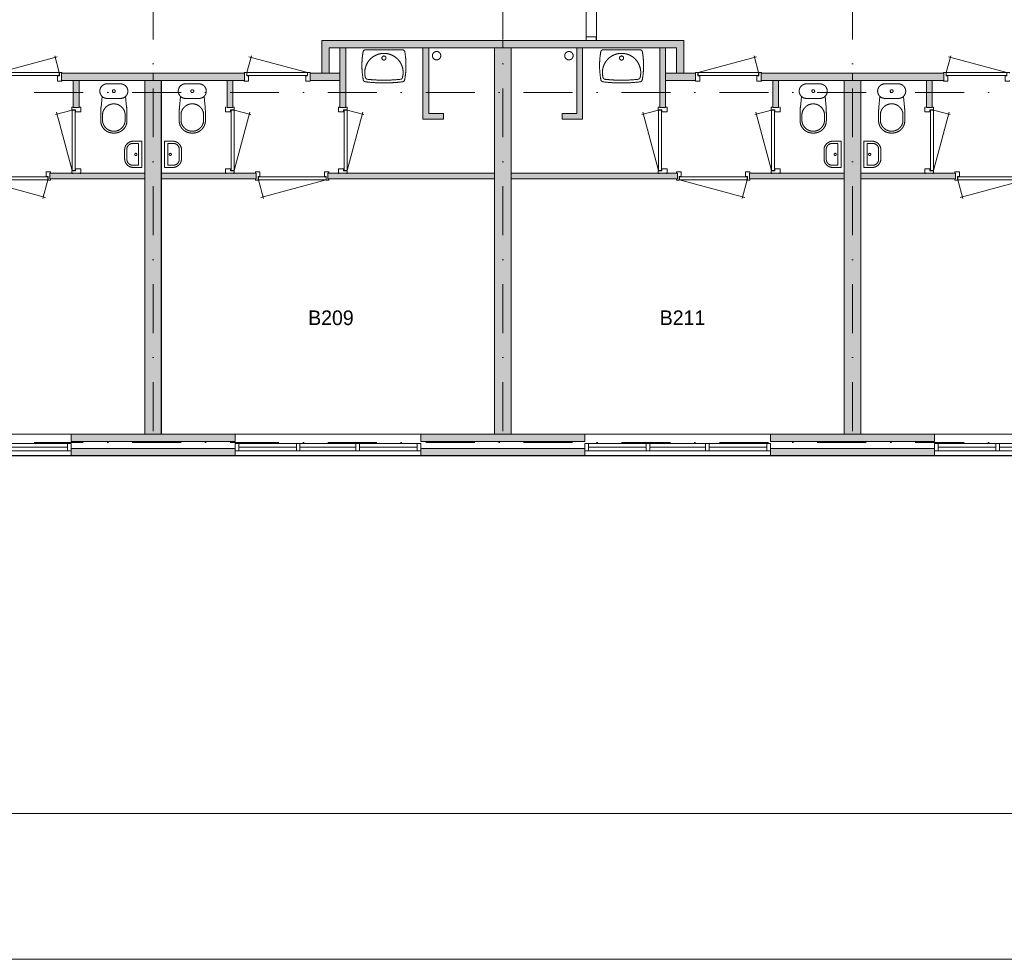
# Model space of a CAD drawing. Header units: millimetres. Extents: x 3142 to 87102, y -2885 to 56486.
# Tile 6 of 18: x 19858 to 33374, y -2885 to 10005. Entities that reach past the tile are written whole.
import ezdxf
from ezdxf.enums import TextEntityAlignment as Align
from ezdxf.xclip import XClip

# ---------------------------------------------------------------- set-up
doc = ezdxf.new("R2010")
doc.units = ezdxf.units.MM
doc.header["$PDMODE"] = 3
doc.header["$PDSIZE"] = 1
doc.linetypes.add('DGN4', pattern=[1343.35376, 671.67688, -335.83844, 0, -335.83844])
for name, color, linetype in [('1', 7, 'Continuous'), ('16', 7, 'Continuous'), ('17', 7, 'Continuous'), ('30', 7, 'Continuous'), ('31', 7, 'Continuous'), ('32', 7, 'Continuous'), ('33', 7, 'Continuous'), ('40', 7, 'Continuous'), ('48', 7, 'Continuous'), ('56', 7, 'Continuous'), ('58', 7, 'Continuous'), ('62', 7, 'Continuous')]:
    doc.layers.add(name, color=color, linetype=linetype)
doc.styles.add('dgn003', font='dgn003.shx')
doc.styles.get("Standard").update_dxf_attribs({"font": 'arial.ttf'})
doc.dimstyles.get("Standard").update_dxf_attribs({"dimtxt": 0.18, "dimasz": 0.18, "dimexe": 0.18, "dimexo": 0.0625, "dimgap": 0.09, "dimtad": 0, "dimtih": 1, "dimtoh": 1, "dimdec": 4, "dimzin": 0, "dimdsep": 46, "dimtxsty": 'Standard', "dimcen": 0.09, "dimadec": 0, "dimazin": 0, "dimtfac": 1, "dimtdec": 4, "dimtofl": 0, "dimtmove": 0, "dimatfit": 3, "dimfxl": 1, "dimtolj": 1, "dimtzin": 0, "dimarcsym": 0})

# ---------------------------------------------------------------- blocks, each defined once
blk = doc.blocks.new('CLOS022')
at = {"layer": '40', "color": 7, "linetype": 'Continuous', "lineweight": 0}
for p, q in [((-92, -220), (92, -220)), ((-155, -528), (-155, -436)), ((155, -528), (155, -436)), ((-1, -670), (1, -670))]:
    blk.add_line(p, q, dxfattribs=at)
at = {"layer": '40', "color": 7, "linetype": 'Continuous', "lineweight": 0, "flags": 128}
for points in [[(-176, -338), (-162, -192), (-162, -192, -0.674333), (-92, -20), (-92, -20), (92, -20), (92, -20, -0.674333), (162, -192), (162, -192), (176, -338), (176, -338, -0.023285), (180, -431), (180, -431), (180, -525), (180, -525, -0.414214), (10, -695), (10, -695), (-10, -695), (-10, -695, -0.414214), (-180, -525), (-180, -525), (-180, -431), (-180, -431, -0.023285), (-176, -338)], [(-155, -437, -0.917514), (155, -437)], [(155, -528, -0.917521), (-155, -528)]]:
    blk.add_lwpolyline(points, format="xyb", dxfattribs=at)
at = {"layer": '40', "color": 7, "linetype": 'Continuous', "lineweight": 0}
blk.add_circle((0, -120), 20, dxfattribs=at)
for centre, start, end in [((-92, -120), 225.9727, 270), ((92, -120), 270, 314.0273)]:
    blk.add_arc(centre, 100, start, end, dxfattribs=at)
blk = doc.blocks.new('FT012')
at = {"layer": '40', "color": 7, "linetype": 'Continuous', "lineweight": 0}
for p, q in [((-135, 180), (-20, 180)), ((-65, 149), (-65, -149)), ((-20, 180), (-20, -180)), ((-65, -149), (-144, -149))]:
    blk.add_line(p, q, dxfattribs=at)
at = {"layer": '40', "color": 7, "linetype": 'Continuous', "lineweight": 0, "flags": 128}
for points in [[(-255, 60, -0.414214), (-135, 180)], [(-224, 69, -0.414214), (-144, 149)]]:
    blk.add_lwpolyline(points, format="xyb", dxfattribs=at)
for points in [[(-144, 149), (-65, 149)], [(-255, -60), (-255, 60)], [(-224, -69), (-224, 69)], [(-20, -180), (-135, -180)]]:
    blk.add_lwpolyline(points, dxfattribs=at)
at = {"layer": '40', "color": 7, "linetype": 'Continuous', "lineweight": 0}
blk.add_circle((-101, -1), 15.1, dxfattribs=at)
for centre, radius in [((-135, -60), 120), ((-144, -69), 80)]:
    blk.add_arc(centre, radius, 180, 270, dxfattribs=at)
blk = doc.blocks.new('930L092')
at = {"layer": '33', "color": 1, "linetype": 'Continuous', "lineweight": 0}
for p, q in [((38, -98), (936.31, -338.7)), ((968, -98), (899.56, -353.44))]:
    blk.add_line(p, q, dxfattribs=at)
at = {"layer": '33', "color": 92, "linetype": 'Continuous', "lineweight": 13, "true_color": 0x00e100, "flags": 128}
for points in [[(0, -90), (0, -101), (35, -101), (35, -51), (60, -51), (60, 11), (0, 11), (0, 0)], [(1006, -90), (1006, -101), (971, -101), (971, -51), (946, -51), (946, 11), (1006, 11), (1006, 0)]]:
    blk.add_lwpolyline(points, dxfattribs=at)
at = {"layer": '33', "color": 2, "linetype": 'Continuous', "lineweight": 13, "true_color": 0xf0f000, "flags": 128}
blk.add_lwpolyline([(968, -98), (38, -98), (38, -58), (968, -58), (968, -98)], dxfattribs=at)
blk = doc.blocks.new('830R107')
at = {"layer": '33', "color": 1, "linetype": 'Continuous', "lineweight": 0}
for p, q in [((-108, -38), (-336.87, -99.32)), ((-108, -868), (-322.82, -66.28))]:
    blk.add_line(p, q, dxfattribs=at)
at = {"layer": '33', "color": 92, "linetype": 'Continuous', "lineweight": 13, "true_color": 0x00e100, "flags": 128}
for points in [[(-100, 0), (-111, 0), (-111, -35), (-61, -35), (-61, -60), (11, -60), (11, 0), (0, 0)], [(-100, -906), (-111, -906), (-111, -871), (-61, -871), (-61, -846), (11, -846), (11, -906), (0, -906)]]:
    blk.add_lwpolyline(points, dxfattribs=at)
at = {"layer": '33', "color": 2, "linetype": 'Continuous', "lineweight": 13, "true_color": 0xf0f000, "flags": 128}
blk.add_lwpolyline([(-108, -868), (-108, -38), (-68, -38), (-68, -868), (-108, -868)], dxfattribs=at)
blk = doc.blocks.new('830R108')
at = {"layer": '33', "color": 1, "linetype": 'Continuous', "lineweight": 0}
for p, q in [((-868, 108), (-66.28, 322.82)), ((-38, 108), (-99.32, 336.87))]:
    blk.add_line(p, q, dxfattribs=at)
at = {"layer": '33', "color": 92, "linetype": 'Continuous', "lineweight": 13, "true_color": 0x00e100, "flags": 128}
for points in [[(-906, 100), (-906, 111), (-871, 111), (-871, 61), (-846, 61), (-846, -11), (-906, -11), (-906, 0)], [(0, 100), (0, 111), (-35, 111), (-35, 61), (-60, 61), (-60, -11), (0, -11), (0, 0)]]:
    blk.add_lwpolyline(points, dxfattribs=at)
at = {"layer": '33', "color": 2, "linetype": 'Continuous', "lineweight": 13, "true_color": 0xf0f000, "flags": 128}
blk.add_lwpolyline([(-868, 108), (-38, 108), (-38, 68), (-868, 68), (-868, 108)], dxfattribs=at)
blk = doc.blocks.new('830R109')
at = {"layer": '33', "color": 1, "linetype": 'Continuous', "lineweight": 0}
for p, q in [((108, -38), (336.87, -99.32)), ((108, -868), (322.82, -66.28))]:
    blk.add_line(p, q, dxfattribs=at)
at = {"layer": '33', "color": 92, "linetype": 'Continuous', "lineweight": 13, "true_color": 0x00e100, "flags": 128}
for points in [[(100, 0), (111, 0), (111, -35), (61, -35), (61, -60), (-11, -60), (-11, 0), (0, 0)], [(100, -906), (111, -906), (111, -871), (61, -871), (61, -846), (-11, -846), (-11, -906), (0, -906)]]:
    blk.add_lwpolyline(points, dxfattribs=at)
at = {"layer": '33', "color": 2, "linetype": 'Continuous', "lineweight": 13, "true_color": 0xf0f000, "flags": 128}
blk.add_lwpolyline([(108, -868), (108, -38), (68, -38), (68, -868), (108, -868)], dxfattribs=at)
blk = doc.blocks.new('930L093')
at = {"layer": '33', "color": 1, "linetype": 'Continuous', "lineweight": 0}
for p, q in [((-968, -98), (-899.56, -353.44)), ((-38, -98), (-936.31, -338.7))]:
    blk.add_line(p, q, dxfattribs=at)
at = {"layer": '33', "color": 92, "linetype": 'Continuous', "lineweight": 13, "true_color": 0x00e100, "flags": 128}
for points in [[(-1006, -90), (-1006, -101), (-971, -101), (-971, -51), (-946, -51), (-946, 11), (-1006, 11), (-1006, 0)], [(0, -90), (0, -101), (-35, -101), (-35, -51), (-60, -51), (-60, 11), (0, 11), (0, 0)]]:
    blk.add_lwpolyline(points, dxfattribs=at)
at = {"layer": '33', "color": 2, "linetype": 'Continuous', "lineweight": 13, "true_color": 0xf0f000, "flags": 128}
blk.add_lwpolyline([(-968, -98), (-38, -98), (-38, -58), (-968, -58), (-968, -98)], dxfattribs=at)
blk = doc.blocks.new('830R1010')
at = {"layer": '33', "color": 1, "linetype": 'Continuous', "lineweight": 0}
for p, q in [((108, -38), (336.87, -99.32)), ((108, -868), (322.82, -66.28))]:
    blk.add_line(p, q, dxfattribs=at)
at = {"layer": '33', "color": 92, "linetype": 'Continuous', "lineweight": 13, "true_color": 0x00e100, "flags": 128}
for points in [[(100, 0), (111, 0), (111, -35), (61, -35), (61, -60), (-11, -60), (-11, 0), (0, 0)], [(100, -906), (111, -906), (111, -871), (61, -871), (61, -846), (-11, -846), (-11, -906), (0, -906)]]:
    blk.add_lwpolyline(points, dxfattribs=at)
at = {"layer": '33', "color": 2, "linetype": 'Continuous', "lineweight": 13, "true_color": 0xf0f000, "flags": 128}
blk.add_lwpolyline([(108, -868), (108, -38), (68, -38), (68, -868), (108, -868)], dxfattribs=at)
blk = doc.blocks.new('CLOS023')
at = {"layer": '40', "color": 7, "linetype": 'Continuous', "lineweight": 0}
for p, q in [((92, -220), (-93, -220)), ((-155, -528), (-155, -436)), ((155, -528), (155, -436)), ((1, -670), (-1, -670))]:
    blk.add_line(p, q, dxfattribs=at)
at = {"layer": '40', "color": 7, "linetype": 'Continuous', "lineweight": 0, "flags": 128}
for points in [[(176, -338), (162, -192), (162, -192, 0.674333), (92, -20), (92, -20), (-93, -20), (-93, -20, 0.674333), (-162, -192), (-162, -192), (-176, -338), (-176, -338, 0.023285), (-180, -431), (-180, -431), (-180, -525), (-180, -525, 0.414214), (-10, -695), (-10, -695), (10, -695), (10, -695, 0.414214), (180, -525), (180, -525), (180, -431), (180, -431, 0.023285), (176, -338)], [(-93, -220, -0.194504), (-162, -192)], [(162, -192, -0.194504), (92, -220)]]:
    blk.add_lwpolyline(points, format="xyb", dxfattribs=at)
at = {"layer": '40', "color": 7, "linetype": 'Continuous', "lineweight": 0}
blk.add_circle((0, -120), 20, dxfattribs=at)
for centre, start, end in [((0, -450), 4.9264, 175.0736), ((0, -514), 184.9259, 355.0741)]:
    blk.add_arc(centre, 156, start, end, dxfattribs=at)
blk = doc.blocks.new('FT013')
at = {"layer": '40', "color": 7, "linetype": 'Continuous', "lineweight": 0}
for p, q in [((135, 180), (20, 180)), ((20, 180), (20, -180)), ((65, 149), (65, -149)), ((65, -149), (144, -149))]:
    blk.add_line(p, q, dxfattribs=at)
at = {"layer": '40', "color": 7, "linetype": 'Continuous', "lineweight": 0, "flags": 128}
for points in [[(144, 149), (65, 149)], [(224, -69), (224, 69)], [(255, -60), (255, 60)], [(20, -180), (135, -180)]]:
    blk.add_lwpolyline(points, dxfattribs=at)
for points in [[(255, -60, -0.414214), (135, -180)], [(224, -69, -0.414214), (144, -149)]]:
    blk.add_lwpolyline(points, format="xyb", dxfattribs=at)
at = {"layer": '40', "color": 7, "linetype": 'Continuous', "lineweight": 0}
blk.add_circle((101, -1), 15.1, dxfattribs=at)
for centre, radius in [((135, 60), 120), ((144, 69), 80)]:
    blk.add_arc(centre, radius, 0, 90, dxfattribs=at)
blk = doc.blocks.new('WT013')
at = {"layer": '40', "color": 7, "linetype": 'Continuous', "lineweight": 0}
blk.add_line((253, -20), (-253, -20), dxfattribs=at)
at = {"layer": '40', "color": 7, "linetype": 'Continuous', "lineweight": 0, "flags": 128}
for points in [[(-284, -432, -0.090801), (-286, -47)], [(-286, -47, -0.363957), (-253, -20)], [(-254, -401, -1.30637), (254, -401)], [(253, -20, -0.363957), (286, -47)], [(286, -47, -0.090801), (284, -432)], [(-226, -425, -0.309671), (-254, -401)], [(254, -401, -0.309671), (226, -425)], [(-256, -459, -0.328769), (-284, -432)], [(256, -459, -0.059915), (-256, -459)], [(226, -425, -0.052773), (-226, -425)], [(284, -432, -0.328769), (256, -459)]]:
    blk.add_lwpolyline(points, format="xyb", dxfattribs=at)
at = {"layer": '40', "color": 7, "linetype": 'Continuous', "lineweight": 0}
blk.add_circle((0, -133), 28.1, dxfattribs=at)
blk = doc.blocks.new('830R1011')
at = {"layer": '33', "color": 1, "linetype": 'Continuous', "lineweight": 0}
for p, q in [((38, 108), (99.32, 336.87)), ((868, 108), (66.28, 322.82))]:
    blk.add_line(p, q, dxfattribs=at)
at = {"layer": '33', "color": 92, "linetype": 'Continuous', "lineweight": 13, "true_color": 0x00e100, "flags": 128}
for points in [[(0, 100), (0, 111), (35, 111), (35, 61), (60, 61), (60, -11), (0, -11), (0, 0)], [(906, 100), (906, 111), (871, 111), (871, 61), (846, 61), (846, -11), (906, -11), (906, 0)]]:
    blk.add_lwpolyline(points, dxfattribs=at)
at = {"layer": '33', "color": 2, "linetype": 'Continuous', "lineweight": 13, "true_color": 0xf0f000, "flags": 128}
blk.add_lwpolyline([(868, 108), (38, 108), (38, 68), (868, 68), (868, 108)], dxfattribs=at)
blk = doc.blocks.new('830R1012')
at = {"layer": '33', "color": 1, "linetype": 'Continuous', "lineweight": 0}
for p, q in [((-108, -38), (-336.87, -99.32)), ((-108, -868), (-322.82, -66.28))]:
    blk.add_line(p, q, dxfattribs=at)
at = {"layer": '33', "color": 92, "linetype": 'Continuous', "lineweight": 13, "true_color": 0x00e100, "flags": 128}
for points in [[(-100, 0), (-111, 0), (-111, -35), (-61, -35), (-61, -60), (11, -60), (11, 0), (0, 0)], [(-100, -906), (-111, -906), (-111, -871), (-61, -871), (-61, -846), (11, -846), (11, -906), (0, -906)]]:
    blk.add_lwpolyline(points, dxfattribs=at)
at = {"layer": '33', "color": 2, "linetype": 'Continuous', "lineweight": 13, "true_color": 0xf0f000, "flags": 128}
blk.add_lwpolyline([(-108, -868), (-108, -38), (-68, -38), (-68, -868), (-108, -868)], dxfattribs=at)
blk = doc.blocks.new('930L094')
at = {"layer": '33', "color": 1, "linetype": 'Continuous', "lineweight": 0}
for p, q in [((38, -98), (936.31, -338.7)), ((968, -98), (899.56, -353.44))]:
    blk.add_line(p, q, dxfattribs=at)
at = {"layer": '33', "color": 92, "linetype": 'Continuous', "lineweight": 13, "true_color": 0x00e100, "flags": 128}
for points in [[(0, -90), (0, -101), (35, -101), (35, -51), (60, -51), (60, 11), (0, 11), (0, 0)], [(1006, -90), (1006, -101), (971, -101), (971, -51), (946, -51), (946, 11), (1006, 11), (1006, 0)]]:
    blk.add_lwpolyline(points, dxfattribs=at)
at = {"layer": '33', "color": 2, "linetype": 'Continuous', "lineweight": 13, "true_color": 0xf0f000, "flags": 128}
blk.add_lwpolyline([(968, -98), (38, -98), (38, -58), (968, -58), (968, -98)], dxfattribs=at)
blk = doc.blocks.new('830R1013')
at = {"layer": '33', "color": 1, "linetype": 'Continuous', "lineweight": 0}
for p, q in [((-108, -38), (-336.87, -99.32)), ((-108, -868), (-322.82, -66.28))]:
    blk.add_line(p, q, dxfattribs=at)
at = {"layer": '33', "color": 92, "linetype": 'Continuous', "lineweight": 13, "true_color": 0x00e100, "flags": 128}
for points in [[(-100, 0), (-111, 0), (-111, -35), (-61, -35), (-61, -60), (11, -60), (11, 0), (0, 0)], [(-100, -906), (-111, -906), (-111, -871), (-61, -871), (-61, -846), (11, -846), (11, -906), (0, -906)]]:
    blk.add_lwpolyline(points, dxfattribs=at)
at = {"layer": '33', "color": 2, "linetype": 'Continuous', "lineweight": 13, "true_color": 0xf0f000, "flags": 128}
blk.add_lwpolyline([(-108, -868), (-108, -38), (-68, -38), (-68, -868), (-108, -868)], dxfattribs=at)
blk = doc.blocks.new('CLOS024')
at = {"layer": '40', "color": 7, "linetype": 'Continuous', "lineweight": 0}
for p, q in [((-92, -220), (92, -220)), ((-155, -528), (-155, -436)), ((155, -528), (155, -436)), ((-1, -670), (1, -670))]:
    blk.add_line(p, q, dxfattribs=at)
at = {"layer": '40', "color": 7, "linetype": 'Continuous', "lineweight": 0, "flags": 128}
for points in [[(-176, -338), (-162, -192), (-162, -192, -0.674333), (-92, -20), (-92, -20), (92, -20), (92, -20, -0.674333), (162, -192), (162, -192), (176, -338), (176, -338, -0.023285), (180, -431), (180, -431), (180, -525), (180, -525, -0.414214), (10, -695), (10, -695), (-10, -695), (-10, -695, -0.414214), (-180, -525), (-180, -525), (-180, -431), (-180, -431, -0.023285), (-176, -338)], [(-155, -437, -0.917514), (155, -437)], [(155, -528, -0.917521), (-155, -528)]]:
    blk.add_lwpolyline(points, format="xyb", dxfattribs=at)
at = {"layer": '40', "color": 7, "linetype": 'Continuous', "lineweight": 0}
blk.add_circle((0, -120), 20, dxfattribs=at)
for centre, start, end in [((-92, -120), 225.9727, 270), ((92, -120), 270, 314.0273)]:
    blk.add_arc(centre, 100, start, end, dxfattribs=at)
blk = doc.blocks.new('FT014')
at = {"layer": '40', "color": 7, "linetype": 'Continuous', "lineweight": 0}
for p, q in [((-135, 180), (-20, 180)), ((-65, 149), (-65, -149)), ((-20, 180), (-20, -180)), ((-65, -149), (-144, -149))]:
    blk.add_line(p, q, dxfattribs=at)
at = {"layer": '40', "color": 7, "linetype": 'Continuous', "lineweight": 0, "flags": 128}
for points in [[(-255, 60, -0.414214), (-135, 180)], [(-224, 69, -0.414214), (-144, 149)]]:
    blk.add_lwpolyline(points, format="xyb", dxfattribs=at)
for points in [[(-144, 149), (-65, 149)], [(-255, -60), (-255, 60)], [(-224, -69), (-224, 69)], [(-20, -180), (-135, -180)]]:
    blk.add_lwpolyline(points, dxfattribs=at)
at = {"layer": '40', "color": 7, "linetype": 'Continuous', "lineweight": 0}
blk.add_circle((-101, -1), 15.1, dxfattribs=at)
for centre, radius in [((-135, -60), 120), ((-144, -69), 80)]:
    blk.add_arc(centre, radius, 180, 270, dxfattribs=at)
blk = doc.blocks.new('WT014')
at = {"layer": '40', "color": 7, "linetype": 'Continuous', "lineweight": 0}
blk.add_line((-253, -20), (253, -20), dxfattribs=at)
blk.add_circle((0, -133), 28.1, dxfattribs=at)
for centre, radius, start, end in [((766, -236), 1068, 169.7983, 190.5514), ((-253, -53), 33, 90, 169.9973), ((0, -332), 263, 344.8667, 195.1333), ((253, -53), 33, 10.0027, 90), ((-766, -236), 1068, 349.4486, 10.2017), ((-222, -392), 33, 195.1333, 263.9582), ((222, -392), 33, 276.0418, 344.8667), ((-252, -426), 33, 190.3455, 263.1425), ((0, 1669), 2144, 263.1425, 276.8575), ((0, 1707), 2144, 263.9582, 276.0418), ((252, -426), 33, 276.8575, 349.6545)]:
    blk.add_arc(centre, radius, start, end, dxfattribs=at)
blk = doc.blocks.new('830R1014')
at = {"layer": '33', "color": 1, "linetype": 'Continuous', "lineweight": 0}
for p, q in [((-868, 108), (-66.28, 322.82)), ((-38, 108), (-99.32, 336.87))]:
    blk.add_line(p, q, dxfattribs=at)
at = {"layer": '33', "color": 92, "linetype": 'Continuous', "lineweight": 13, "true_color": 0x00e100, "flags": 128}
for points in [[(-906, 100), (-906, 111), (-871, 111), (-871, 61), (-846, 61), (-846, -11), (-906, -11), (-906, 0)], [(0, 100), (0, 111), (-35, 111), (-35, 61), (-60, 61), (-60, -11), (0, -11), (0, 0)]]:
    blk.add_lwpolyline(points, dxfattribs=at)
at = {"layer": '33', "color": 2, "linetype": 'Continuous', "lineweight": 13, "true_color": 0xf0f000, "flags": 128}
blk.add_lwpolyline([(-868, 108), (-38, 108), (-38, 68), (-868, 68), (-868, 108)], dxfattribs=at)
blk = doc.blocks.new('930L096')
at = {"layer": '33', "color": 1, "linetype": 'Continuous', "lineweight": 0}
for p, q in [((-968, -98), (-899.56, -353.44)), ((-38, -98), (-936.31, -338.7))]:
    blk.add_line(p, q, dxfattribs=at)
at = {"layer": '33', "color": 92, "linetype": 'Continuous', "lineweight": 13, "true_color": 0x00e100, "flags": 128}
for points in [[(-1006, -90), (-1006, -101), (-971, -101), (-971, -51), (-946, -51), (-946, 11), (-1006, 11), (-1006, 0)], [(0, -90), (0, -101), (-35, -101), (-35, -51), (-60, -51), (-60, 11), (0, 11), (0, 0)]]:
    blk.add_lwpolyline(points, dxfattribs=at)
at = {"layer": '33', "color": 2, "linetype": 'Continuous', "lineweight": 13, "true_color": 0xf0f000, "flags": 128}
blk.add_lwpolyline([(-968, -98), (-38, -98), (-38, -58), (-968, -58), (-968, -98)], dxfattribs=at)
blk = doc.blocks.new('CLOS026')
at = {"layer": '40', "color": 7, "linetype": 'Continuous', "lineweight": 0}
for p, q in [((92, -220), (-93, -220)), ((-155, -528), (-155, -436)), ((155, -528), (155, -436)), ((1, -670), (-1, -670))]:
    blk.add_line(p, q, dxfattribs=at)
at = {"layer": '40', "color": 7, "linetype": 'Continuous', "lineweight": 0, "flags": 128}
for points in [[(176, -338), (162, -192), (162, -192, 0.674333), (92, -20), (92, -20), (-93, -20), (-93, -20, 0.674333), (-162, -192), (-162, -192), (-176, -338), (-176, -338, 0.023285), (-180, -431), (-180, -431), (-180, -525), (-180, -525, 0.414214), (-10, -695), (-10, -695), (10, -695), (10, -695, 0.414214), (180, -525), (180, -525), (180, -431), (180, -431, 0.023285), (176, -338)], [(-93, -220, -0.194504), (-162, -192)], [(162, -192, -0.194504), (92, -220)]]:
    blk.add_lwpolyline(points, format="xyb", dxfattribs=at)
at = {"layer": '40', "color": 7, "linetype": 'Continuous', "lineweight": 0}
blk.add_circle((0, -120), 20, dxfattribs=at)
for centre, start, end in [((0, -450), 4.9264, 175.0736), ((0, -514), 184.9259, 355.0741)]:
    blk.add_arc(centre, 156, start, end, dxfattribs=at)
blk = doc.blocks.new('830R1019')
at = {"layer": '33', "color": 1, "linetype": 'Continuous', "lineweight": 0}
for p, q in [((38, 108), (99.32, 336.87)), ((868, 108), (66.28, 322.82))]:
    blk.add_line(p, q, dxfattribs=at)
at = {"layer": '33', "color": 92, "linetype": 'Continuous', "lineweight": 13, "true_color": 0x00e100, "flags": 128}
for points in [[(0, 100), (0, 111), (35, 111), (35, 61), (60, 61), (60, -11), (0, -11), (0, 0)], [(906, 100), (906, 111), (871, 111), (871, 61), (846, 61), (846, -11), (906, -11), (906, 0)]]:
    blk.add_lwpolyline(points, dxfattribs=at)
at = {"layer": '33', "color": 2, "linetype": 'Continuous', "lineweight": 13, "true_color": 0xf0f000, "flags": 128}
blk.add_lwpolyline([(868, 108), (38, 108), (38, 68), (868, 68), (868, 108)], dxfattribs=at)
blk = doc.blocks.new('830R1020')
at = {"layer": '33', "color": 1, "linetype": 'Continuous', "lineweight": 0}
for p, q in [((108, -38), (336.87, -99.32)), ((108, -868), (322.82, -66.28))]:
    blk.add_line(p, q, dxfattribs=at)
at = {"layer": '33', "color": 92, "linetype": 'Continuous', "lineweight": 13, "true_color": 0x00e100, "flags": 128}
for points in [[(100, 0), (111, 0), (111, -35), (61, -35), (61, -60), (-11, -60), (-11, 0), (0, 0)], [(100, -906), (111, -906), (111, -871), (61, -871), (61, -846), (-11, -846), (-11, -906), (0, -906)]]:
    blk.add_lwpolyline(points, dxfattribs=at)
at = {"layer": '33', "color": 2, "linetype": 'Continuous', "lineweight": 13, "true_color": 0xf0f000, "flags": 128}
blk.add_lwpolyline([(108, -868), (108, -38), (68, -38), (68, -868), (108, -868)], dxfattribs=at)
blk = doc.blocks.new('FT016')
at = {"layer": '40', "color": 7, "linetype": 'Continuous', "lineweight": 0}
for p, q in [((135, 180), (20, 180)), ((20, 180), (20, -180)), ((65, 149), (65, -149)), ((65, -149), (144, -149))]:
    blk.add_line(p, q, dxfattribs=at)
at = {"layer": '40', "color": 7, "linetype": 'Continuous', "lineweight": 0, "flags": 128}
for points in [[(144, 149), (65, 149)], [(224, -69), (224, 69)], [(255, -60), (255, 60)], [(20, -180), (135, -180)]]:
    blk.add_lwpolyline(points, dxfattribs=at)
for points in [[(255, -60, -0.414214), (135, -180)], [(224, -69, -0.414214), (144, -149)]]:
    blk.add_lwpolyline(points, format="xyb", dxfattribs=at)
at = {"layer": '40', "color": 7, "linetype": 'Continuous', "lineweight": 0}
blk.add_circle((101, -1), 15.1, dxfattribs=at)
for centre, radius in [((135, 60), 120), ((144, 69), 80)]:
    blk.add_arc(centre, radius, 0, 90, dxfattribs=at)
blk = doc.blocks.new('A1')
at = {"layer": '1', "color": 5, "linetype": 'Continuous', "lineweight": 0, "flags": 128}
blk.add_lwpolyline([(1000, 1000), (83100, 1000), (83100, 58400), (1000, 58400), (1000, 1000)], dxfattribs=at)
blk = doc.blocks.new('_DotSmall')
at = {"color": 0, "linetype": 'ByBlock', "const_width": 0.5}
blk.add_lwpolyline([(-0.0625, 0, 1), (0.0625, 0, 1)], format="xyb", close=True, dxfattribs=at)
blk = doc.blocks.new('*D17804')
at = {"layer": '58', "color": 3, "linetype": 'Continuous', "lineweight": 0, "transparency": 16777216}
for p, q in [((13731, 82), (12651, 82)), ((13961, 82), (13731, 82)), ((13961, 82), (15041, 82))]:
    blk.add_line(p, q, dxfattribs=at)
at = {"layer": 'Defpoints', "color": 0, "linetype": 'Continuous', "transparency": 16777216}
for p in [(13731, 3208), (13961, 3208), (13731, 82)]:
    blk.add_point(p, dxfattribs=at)
at = {"layer": '58', "color": 3, "linetype": 'Continuous', "lineweight": 0, "transparency": 16777216, "xscale": 1080, "yscale": 1080, "zscale": 1080}
blk.add_blockref('_DotSmall', (13731, 82), dxfattribs=at)
at = {"layer": '58', "color": 3, "linetype": 'Continuous', "lineweight": 0, "transparency": 16777216, "xscale": 1080, "yscale": 1080, "zscale": 1080, "rotation": 180}
blk.add_blockref('_DotSmall', (13961, 82), dxfattribs=at)
at = {"layer": '58', "color": 3, "linetype": 'Continuous', "lineweight": 0, "transparency": 16777216, "insert": (13846, 284), "char_height": 200, "attachment_point": 5, "style": 'dgn003'}
blk.add_mtext('\\A1;230', dxfattribs=at)
blk = doc.blocks.new('*D17806')
at = {"layer": '58', "color": 3, "linetype": 'Continuous', "lineweight": 0, "transparency": 16777216}
for p, q in [((18528, 82), (17448, 82)), ((18758, 82), (18528, 82)), ((18758, 82), (19838, 82))]:
    blk.add_line(p, q, dxfattribs=at)
at = {"layer": 'Defpoints', "color": 0, "linetype": 'Continuous', "transparency": 16777216}
for p in [(18528, 3208), (18758, 3208), (18528, 82)]:
    blk.add_point(p, dxfattribs=at)
at = {"layer": '58', "color": 3, "linetype": 'Continuous', "lineweight": 0, "transparency": 16777216, "xscale": 1080, "yscale": 1080, "zscale": 1080}
blk.add_blockref('_DotSmall', (18528, 82), dxfattribs=at)
at = {"layer": '58', "color": 3, "linetype": 'Continuous', "lineweight": 0, "transparency": 16777216, "xscale": 1080, "yscale": 1080, "zscale": 1080, "rotation": 180}
blk.add_blockref('_DotSmall', (18758, 82), dxfattribs=at)
at = {"layer": '58', "color": 3, "linetype": 'Continuous', "lineweight": 0, "transparency": 16777216, "insert": (18643, 284), "char_height": 200, "attachment_point": 5, "style": 'dgn003'}
blk.add_mtext('\\A1;230', dxfattribs=at)
blk = doc.blocks.new('*D17808')
at = {"layer": '58', "color": 3, "linetype": 'Continuous', "lineweight": 0, "transparency": 16777216}
for p, q in [((23326, 82), (22246, 82)), ((23556, 82), (23326, 82)), ((23556, 82), (24636, 82))]:
    blk.add_line(p, q, dxfattribs=at)
at = {"layer": 'Defpoints', "color": 0, "linetype": 'Continuous', "transparency": 16777216}
for p in [(23326, 3208), (23556, 3208), (23326, 82)]:
    blk.add_point(p, dxfattribs=at)
at = {"layer": '58', "color": 3, "linetype": 'Continuous', "lineweight": 0, "transparency": 16777216, "xscale": 1080, "yscale": 1080, "zscale": 1080}
blk.add_blockref('_DotSmall', (23326, 82), dxfattribs=at)
at = {"layer": '58', "color": 3, "linetype": 'Continuous', "lineweight": 0, "transparency": 16777216, "xscale": 1080, "yscale": 1080, "zscale": 1080, "rotation": 180}
blk.add_blockref('_DotSmall', (23556, 82), dxfattribs=at)
at = {"layer": '58', "color": 3, "linetype": 'Continuous', "lineweight": 0, "transparency": 16777216, "insert": (23441, 284), "char_height": 200, "attachment_point": 5, "style": 'dgn003'}
blk.add_mtext('\\A1;230', dxfattribs=at)
blk = doc.blocks.new('A3')
at = {"layer": '1', "color": 1, "linetype": 'Continuous', "lineweight": 0}
blk.add_line((0, 0), (83959.61, 0), dxfattribs=at)
at = {"layer": '1', "color": 5, "linetype": 'Continuous', "lineweight": 0, "flags": 128}
blk.add_lwpolyline([(1999.05, 1999.03), (81960.57, 1999.03), (81960.57, 57372.39), (1999.05, 57372.39), (1999.05, 1999.03)], dxfattribs=at)
blk = doc.blocks.new('AnonymousCell54')
at = {"color": 1, "linetype": 'Continuous', "lineweight": 0}
blk.add_blockref('A3', (-41980, -29686), dxfattribs=at)
blk = doc.blocks.new('50E03_329_B02 - Default')
at = {"layer": '16'}
for color, points in [(9, [(12724.76, 3207.77), (14974.76, 3207.77), (14974.76, 3107.77), (12724.76, 3107.77)]), (7, [(12724.76, 3007.77), (14974.76, 3007.77), (14974.76, 2907.77), (12724.76, 2907.77)]), (7, [(17524.76, 3007.77), (19774.76, 3007.77), (19774.76, 2907.77), (17524.76, 2907.77)]), (7, [(22324.76, 3007.77), (24574.76, 3007.77), (24574.76, 2907.77), (22324.76, 2907.77)])]:
    blk.add_hatch(color=color, dxfattribs=at).paths.add_polyline_path(points)
at = {"layer": '62'}
for color, points in [(7, [(18649.76, 8607.77), (18649.76, 8507.77), (16264.76, 8507.77), (16264.76, 8157.77), (16164.76, 8157.77), (16164.76, 8607.77)]), (7, [(18649.76, 8607.77), (18649.76, 8507.77), (21034.76, 8507.77), (21034.76, 8157.77), (21134.76, 8157.77), (21134.76, 8607.77)]), (9, [(16494.76, 7687.77), (16414.76, 7687.77), (16414.76, 8507.77), (16494.76, 8507.77)]), (9, [(17834.76, 7607.77), (17834.76, 7527.77), (17554.76, 7527.77), (17554.76, 8507.77), (17634.76, 8507.77), (17634.76, 7607.77)]), (9, [(18534.76, 8507.77), (18764.76, 8507.77), (18764.76, 3207.77), (18534.76, 3207.77)]), (9, [(19464.76, 7607.77), (19464.76, 7527.77), (19744.76, 7527.77), (19744.76, 8507.77), (19664.76, 8507.77), (19664.76, 7607.77)]), (9, [(20804.76, 7687.77), (20884.76, 7687.77), (20884.76, 8507.77), (20804.76, 8507.77)]), (7, [(12594.76, 8057.77), (13849.76, 8057.77), (13849.76, 8157.77), (12594.76, 8157.77)]), (7, [(15104.76, 8057.77), (13849.76, 8057.77), (13849.76, 8157.77), (15104.76, 8157.77)]), (7, [(16414.76, 8057.77), (16004.76, 8057.77), (16004.76, 8157.77), (16414.76, 8157.77)]), (7, [(20884.76, 8057.77), (21294.76, 8057.77), (21294.76, 8157.77), (20884.76, 8157.77)]), (7, [(22194.76, 8057.77), (23449.76, 8057.77), (23449.76, 8157.77), (22194.76, 8157.77)]), (7, [(24704.76, 8057.77), (23449.76, 8057.77), (23449.76, 8157.77), (24704.76, 8157.77)]), (9, [(12754.76, 7687.77), (12834.76, 7687.77), (12834.76, 8057.77), (12754.76, 8057.77)]), (9, [(13734.76, 8057.77), (13960.52, 8057.77), (13960.52, 3207.77), (13734.76, 3207.77)]), (9, [(14944.76, 7687.77), (14864.76, 7687.77), (14864.76, 8057.77), (14944.76, 8057.77)]), (9, [(22354.76, 7687.77), (22434.76, 7687.77), (22434.76, 8057.77), (22354.76, 8057.77)]), (9, [(23334.76, 8057.77), (23564.76, 8057.77), (23564.76, 3207.77), (23334.76, 3207.77)]), (9, [(24544.76, 7687.77), (24464.76, 7687.77), (24464.76, 8057.77), (24544.76, 8057.77)]), (9, [(12434.76, 6787.77), (13734.76, 6787.77), (13734.76, 6707.77), (12434.76, 6707.77)]), (9, [(15264.76, 6787.77), (13964.76, 6787.77), (13964.76, 6707.77), (15264.76, 6707.77)]), (7, [(18534.76, 6787.77), (16249.76, 6787.77), (16249.76, 6707.77), (18534.76, 6707.77)]), (9, [(18764.76, 6787.77), (21049.76, 6787.77), (21049.76, 6707.77), (18764.76, 6707.77)]), (9, [(22034.76, 6787.77), (23334.76, 6787.77), (23334.76, 6707.77), (22034.76, 6707.77)]), (9, [(24864.76, 6787.77), (23564.76, 6787.77), (23564.76, 6707.77), (24864.76, 6707.77)]), (9, [(17524.76, 3207.77), (19774.76, 3207.77), (19774.76, 3107.77), (17524.76, 3107.77)]), (9, [(22324.76, 3207.77), (24574.76, 3207.77), (24574.76, 3107.77), (22324.76, 3107.77)])]:
    blk.add_hatch(color=color, dxfattribs=at).paths.add_polyline_path(points)
at = {"layer": '16', "color": 92, "linetype": 'Continuous', "lineweight": 0, "true_color": 0x00e100, "flags": 128}
for points in [[(18649.76, 8607.77), (16164.76, 8607.77), (16164.76, 8157.77), (16264.76, 8157.77), (16264.76, 8507.77), (18649.76, 8507.77), (18649.76, 8607.77)], [(18649.76, 8607.77), (21134.76, 8607.77), (21134.76, 8157.77), (21034.76, 8157.77), (21034.76, 8507.77), (18649.76, 8507.77), (18649.76, 8607.77)], [(16494.76, 8507.77), (16414.76, 8507.77), (16414.76, 7687.77), (16494.76, 7687.77), (16494.76, 8507.77)], [(19664.76, 8507.77), (19664.76, 7607.77), (19464.76, 7607.77), (19464.76, 7527.77), (19744.76, 7527.77), (19744.76, 8507.77), (19664.76, 8507.77)], [(20804.76, 8507.77), (20884.76, 8507.77), (20884.76, 7687.77), (20804.76, 7687.77), (20804.76, 8507.77)], [(12594.76, 8157.77), (13849.76, 8157.77), (13849.76, 8057.77), (12594.76, 8057.77), (12594.76, 8157.77)], [(15104.76, 8157.77), (13849.76, 8157.77), (13849.76, 8057.77), (15104.76, 8057.77), (15104.76, 8157.77)], [(16414.76, 8157.77), (16004.76, 8157.77), (16004.76, 8057.77), (16414.76, 8057.77), (16414.76, 8157.77)], [(20884.76, 8157.77), (21294.76, 8157.77), (21294.76, 8057.77), (20884.76, 8057.77), (20884.76, 8157.77)], [(22194.76, 8157.77), (23449.76, 8157.77), (23449.76, 8057.77), (22194.76, 8057.77), (22194.76, 8157.77)], [(24704.76, 8157.77), (23449.76, 8157.77), (23449.76, 8057.77), (24704.76, 8057.77), (24704.76, 8157.77)], [(12754.76, 8057.77), (12834.76, 8057.77), (12834.76, 7687.77), (12754.76, 7687.77), (12754.76, 8057.77)], [(14944.76, 8057.77), (14864.76, 8057.77), (14864.76, 7687.77), (14944.76, 7687.77), (14944.76, 8057.77)], [(22354.76, 8057.77), (22434.76, 8057.77), (22434.76, 7687.77), (22354.76, 7687.77), (22354.76, 8057.77)], [(24544.76, 8057.77), (24464.76, 8057.77), (24464.76, 7687.77), (24544.76, 7687.77), (24544.76, 8057.77)], [(13734.76, 6787.77), (12434.76, 6787.77), (12434.76, 6707.77), (13734.76, 6707.77), (13734.76, 6787.77)], [(13964.76, 6787.77), (15264.76, 6787.77), (15264.76, 6707.77), (13964.76, 6707.77), (13964.76, 6787.77)], [(16249.76, 6787.77), (18534.76, 6787.77), (18534.76, 6707.77), (16249.76, 6707.77), (16249.76, 6787.77)], [(21049.76, 6787.77), (18764.76, 6787.77), (18764.76, 6707.77), (21049.76, 6707.77), (21049.76, 6787.77)], [(23334.76, 6787.77), (22034.76, 6787.77), (22034.76, 6707.77), (23334.76, 6707.77), (23334.76, 6787.77)], [(12724.76, 3207.77), (14974.76, 3207.77), (14974.76, 3107.77), (12724.76, 3107.77), (12724.76, 3207.77)], [(17524.76, 3207.77), (19774.76, 3207.77), (19774.76, 3107.77), (17524.76, 3107.77), (17524.76, 3207.77)], [(22324.76, 3207.77), (24574.76, 3207.77), (24574.76, 3107.77), (22324.76, 3107.77), (22324.76, 3207.77)], [(12724.76, 3007.77), (14974.76, 3007.77), (14974.76, 2907.77), (12724.76, 2907.77), (12724.76, 3007.77)], [(17524.76, 3007.77), (19774.76, 3007.77), (19774.76, 2907.77), (17524.76, 2907.77), (17524.76, 3007.77)], [(22324.76, 3007.77), (24574.76, 3007.77), (24574.76, 2907.77), (22324.76, 2907.77), (22324.76, 3007.77)]]:
    blk.add_lwpolyline(points, dxfattribs=at)
at = {"layer": '16', "color": 9, "linetype": 'Continuous', "lineweight": 0, "flags": 128}
blk.add_lwpolyline([(12724.76, 3207.77), (14974.76, 3207.77), (14974.76, 3107.77), (12724.76, 3107.77), (12724.76, 3207.77)], dxfattribs=at)
at = {"layer": '16', "color": 7, "linetype": 'Continuous', "lineweight": 0, "flags": 128}
for points in [[(12724.76, 3007.77), (14974.76, 3007.77), (14974.76, 2907.77), (12724.76, 2907.77), (12724.76, 3007.77)], [(17524.76, 3007.77), (19774.76, 3007.77), (19774.76, 2907.77), (17524.76, 2907.77), (17524.76, 3007.77)], [(22324.76, 3007.77), (24574.76, 3007.77), (24574.76, 2907.77), (22324.76, 2907.77), (22324.76, 3007.77)]]:
    blk.add_lwpolyline(points, dxfattribs=at)
at = {"layer": '17', "color": 92, "linetype": 'Continuous', "lineweight": 0, "true_color": 0x00e100, "flags": 128}
for points in [[(18534.76, 8507.77), (18764.76, 8507.77), (18764.76, 3207.77), (18534.76, 3207.77), (18534.76, 8507.77)], [(13964.76, 8057.77), (13734.76, 8057.77), (13734.76, 3207.77), (13964.76, 3207.77), (13964.76, 8057.77)], [(23334.76, 8057.77), (23564.76, 8057.77), (23564.76, 3207.77), (23334.76, 3207.77), (23334.76, 8057.77)]]:
    blk.add_lwpolyline(points, dxfattribs=at)
at = {"layer": '30', "color": 3, "linetype": 'Continuous', "lineweight": 0}
for p, q in [((10174.76, 3207.77), (12724.76, 3207.77)), ((17524.76, 3207.77), (14974.76, 3207.77)), ((19774.76, 3207.77), (22324.76, 3207.77)), ((27124.76, 3207.77), (24574.76, 3207.77))]:
    blk.add_line(p, q, dxfattribs=at)
at = {"layer": '31', "color": 3, "linetype": 'Continuous', "lineweight": 0}
for p, q in [((19794.76, 8607.77), (19794.76, 10207.77)), ((19934.76, 8607.77), (19934.76, 10207.77))]:
    blk.add_line(p, q, dxfattribs=at)
at = {"layer": '32', "color": 3, "linetype": 'Continuous', "lineweight": 0}
for p, q in [((12674.76, 3077.77), (10224.76, 3077.77)), ((10224.76, 2977.77), (12724.76, 2977.77)), ((11883.1, 3027.77), (12674.76, 3027.77)), ((17474.76, 2977.77), (14974.76, 2977.77)), ((15024.76, 3077.77), (17474.76, 3077.77)), ((15816.42, 3027.77), (15024.76, 3027.77)), ((16633.09, 3027.77), (15866.42, 3027.77)), ((17474.76, 3027.77), (16683.09, 3027.77)), ((17474.76, 3077.77), (17474.76, 2977.77)), ((22274.76, 3077.77), (19824.76, 3077.77)), ((19824.76, 3077.77), (19824.76, 2977.77)), ((19824.76, 3027.77), (20616.43, 3027.77)), ((19824.76, 2977.77), (22324.76, 2977.77)), ((20666.43, 3027.77), (21433.1, 3027.77)), ((21483.1, 3027.77), (22274.76, 3027.77)), ((27074.76, 2977.77), (24574.76, 2977.77)), ((24624.76, 3077.77), (27074.76, 3077.77)), ((25416.42, 3027.77), (24624.76, 3027.77)), ((26233.09, 3027.77), (25466.42, 3027.77))]:
    blk.add_line(p, q, dxfattribs=at)
at = {"layer": '32', "color": 3, "linetype": 'Continuous', "lineweight": 0, "flags": 128}
for points in [[(19794.76, 8607.77), (19794.76, 8657.77), (19933.76, 8657.77), (19933.76, 8607.77), (19794.76, 8607.77)], [(12674.76, 2977.77), (12724.76, 2977.77), (12724.76, 3077.77), (12674.76, 3077.77), (12674.76, 2977.77)], [(15024.76, 2977.77), (14974.76, 2977.77), (14974.76, 3077.77), (15024.76, 3077.77), (15024.76, 2977.77)], [(15866.42, 2977.77), (15816.42, 2977.77), (15816.42, 3077.77), (15866.42, 3077.77), (15866.42, 2977.77)], [(16683.09, 2977.77), (16633.09, 2977.77), (16633.09, 3077.77), (16683.09, 3077.77), (16683.09, 2977.77)], [(17524.76, 2977.77), (17474.76, 2977.77), (17474.76, 3077.77), (17524.76, 3077.77), (17524.76, 2977.77)], [(19774.76, 2977.77), (19824.76, 2977.77), (19824.76, 3077.77), (19774.76, 3077.77), (19774.76, 2977.77)], [(20616.43, 2977.77), (20666.43, 2977.77), (20666.43, 3077.77), (20616.43, 3077.77), (20616.43, 2977.77)], [(21433.1, 2977.77), (21483.1, 2977.77), (21483.1, 3077.77), (21433.1, 3077.77), (21433.1, 2977.77)], [(22274.76, 2977.77), (22324.76, 2977.77), (22324.76, 3077.77), (22274.76, 3077.77), (22274.76, 2977.77)], [(24624.76, 2977.77), (24574.76, 2977.77), (24574.76, 3077.77), (24624.76, 3077.77), (24624.76, 2977.77)], [(25466.42, 2977.77), (25416.42, 2977.77), (25416.42, 3077.77), (25466.42, 3077.77), (25466.42, 2977.77)]]:
    blk.add_lwpolyline(points, dxfattribs=at)
at = {"layer": '40', "color": 3, "linetype": 'Continuous', "lineweight": 0}
for centre in [(17741.52, 8399.17), (19558, 8399.17)]:
    blk.add_circle(centre, 57.46, dxfattribs=at)
at = {"layer": '56', "color": 3, "linetype": 'DGN4', "lineweight": 0}
for p, q in [((13849.76, 50407.77), (13849.76, 1494.98)), ((18649.76, 50407.77), (18649.76, 1494.98)), ((23449.76, 50407.77), (23449.76, 1494.98)), ((51564.76, 7892.77), (-3435.24, 7892.77)), ((51564.76, 3092.77), (-3435.24, 3092.77))]:
    blk.add_line(p, q, dxfattribs=at)
at = {"layer": '62', "color": 7, "linetype": 'Continuous', "lineweight": 0, "flags": 128}
for points in [[(18649.76, 8607.77), (18649.76, 8507.77), (16264.76, 8507.77), (16264.76, 8157.77), (16164.76, 8157.77), (16164.76, 8607.77), (18649.76, 8607.77)], [(18649.76, 8607.77), (18649.76, 8507.77), (21034.76, 8507.77), (21034.76, 8157.77), (21134.76, 8157.77), (21134.76, 8607.77), (18649.76, 8607.77)], [(12594.76, 8057.77), (13849.76, 8057.77), (13849.76, 8157.77), (12594.76, 8157.77), (12594.76, 8057.77)], [(15104.76, 8057.77), (13849.76, 8057.77), (13849.76, 8157.77), (15104.76, 8157.77), (15104.76, 8057.77)], [(16414.76, 8057.77), (16004.76, 8057.77), (16004.76, 8157.77), (16414.76, 8157.77), (16414.76, 8057.77)], [(20884.76, 8057.77), (21294.76, 8057.77), (21294.76, 8157.77), (20884.76, 8157.77), (20884.76, 8057.77)], [(22194.76, 8057.77), (23449.76, 8057.77), (23449.76, 8157.77), (22194.76, 8157.77), (22194.76, 8057.77)], [(24704.76, 8057.77), (23449.76, 8057.77), (23449.76, 8157.77), (24704.76, 8157.77), (24704.76, 8057.77)], [(18534.76, 6787.77), (16249.76, 6787.77), (16249.76, 6707.77), (18534.76, 6707.77), (18534.76, 6787.77)]]:
    blk.add_lwpolyline(points, dxfattribs=at)
at = {"layer": '62', "color": 9, "linetype": 'Continuous', "lineweight": 0, "flags": 128}
for points in [[(16494.76, 7687.77), (16414.76, 7687.77), (16414.76, 8507.77), (16494.76, 8507.77), (16494.76, 7687.77)], [(17634.76, 8507.77), (17634.76, 7607.77), (17834.76, 7607.77), (17834.76, 7527.77), (17554.76, 7527.77), (17554.76, 8507.77), (17634.76, 8507.77)], [(17834.76, 7607.77), (17834.76, 7527.77), (17554.76, 7527.77), (17554.76, 8507.77), (17634.76, 8507.77), (17634.76, 7607.77), (17834.76, 7607.77)], [(18534.76, 8507.77), (18764.76, 8507.77), (18764.76, 3207.77), (18534.76, 3207.77), (18534.76, 8507.77)], [(19464.76, 7607.77), (19464.76, 7527.77), (19744.76, 7527.77), (19744.76, 8507.77), (19664.76, 8507.77), (19664.76, 7607.77), (19464.76, 7607.77)], [(20804.76, 7687.77), (20884.76, 7687.77), (20884.76, 8507.77), (20804.76, 8507.77), (20804.76, 7687.77)], [(12754.76, 7687.77), (12834.76, 7687.77), (12834.76, 8057.77), (12754.76, 8057.77), (12754.76, 7687.77)], [(13734.76, 8057.77), (13960.52, 8057.77), (13960.52, 3207.77), (13734.76, 3207.77), (13734.76, 8057.77)], [(14944.76, 7687.77), (14864.76, 7687.77), (14864.76, 8057.77), (14944.76, 8057.77), (14944.76, 7687.77)], [(22354.76, 7687.77), (22434.76, 7687.77), (22434.76, 8057.77), (22354.76, 8057.77), (22354.76, 7687.77)], [(23334.76, 8057.77), (23564.76, 8057.77), (23564.76, 3207.77), (23334.76, 3207.77), (23334.76, 8057.77)], [(24544.76, 7687.77), (24464.76, 7687.77), (24464.76, 8057.77), (24544.76, 8057.77), (24544.76, 7687.77)], [(12434.76, 6787.77), (13734.76, 6787.77), (13734.76, 6707.77), (12434.76, 6707.77), (12434.76, 6787.77)], [(15264.76, 6787.77), (13964.76, 6787.77), (13964.76, 6707.77), (15264.76, 6707.77), (15264.76, 6787.77)], [(18764.76, 6787.77), (21049.76, 6787.77), (21049.76, 6707.77), (18764.76, 6707.77), (18764.76, 6787.77)], [(22034.76, 6787.77), (23334.76, 6787.77), (23334.76, 6707.77), (22034.76, 6707.77), (22034.76, 6787.77)], [(23564.76, 6787.77), (24864.76, 6787.77), (24864.76, 6707.77), (23564.76, 6707.77), (23564.76, 6787.77)], [(24864.76, 6787.77), (23564.76, 6787.77), (23564.76, 6707.77), (24864.76, 6707.77), (24864.76, 6787.77)], [(17524.76, 3207.77), (19774.76, 3207.77), (19774.76, 3107.77), (17524.76, 3107.77), (17524.76, 3207.77)], [(22324.76, 3207.77), (24574.76, 3207.77), (24574.76, 3107.77), (22324.76, 3107.77), (22324.76, 3207.77)]]:
    blk.add_lwpolyline(points, dxfattribs=at)
at = {"color": 7, "linetype": 'Continuous', "lineweight": 0}
for name, p in [('A1', (-8492.96, -3060.21)), ('830R108', (12599.47, 8059.67)), ('830R1011', (15100.05, 8059.67)), ('WT013', (17018.9, 8499.91)), ('WT014', (20280.62, 8499.91)), ('830R1014', (22199.47, 8059.67)), ('830R1019', (24700.05, 8059.67)), ('CLOS022', (13311.25, 8032.87)), ('CLOS023', (14388.27, 8032.87)), ('CLOS024', (22911.25, 8032.87)), ('CLOS026', (23988.27, 8032.87)), ('830R107', (12846.36, 7690.86)), ('830R1010', (14853.16, 7690.86)), ('830R109', (16404.58, 7690.85)), ('830R1012', (20894.94, 7690.85)), ('830R1013', (22446.36, 7690.86)), ('830R1020', (24453.16, 7690.86)), ('FT012', (13714.33, 7045.73)), ('FT013', (13985.19, 7045.73)), ('FT014', (23314.33, 7045.73)), ('FT016', (23585.19, 7045.73)), ('930L092', (11436.53, 6793.74)), ('930L093', (16262.99, 6793.74)), ('930L094', (21036.53, 6793.74)), ('930L096', (25862.99, 6793.74))]:
    blk.add_blockref(name, p, dxfattribs=at)
at = {"layer": '48', "color": 7, "linetype": 'Continuous', "lineweight": 0, "style": 'dgn003'}
for s, p in [('B209', (16291.1, 4803.56)), ('B211', (21116.76, 4803.56))]:
    blk.add_text(s, height=200, dxfattribs=at).set_placement(p, align=Align.MIDDLE_CENTER)
at = {"layer": '58', "color": 3, "linetype": 'Continuous', "lineweight": 0}
for base, p1, p2, picture, middle in [((13730.52, 82.18), (13960.52, 3207.77), (13730.52, 3207.77), '*D17804', (13845.52, 284.36)), ((18528.4, 82.18), (18758.4, 3207.77), (18528.4, 3207.77), '*D17806', (18643.4, 284.36)), ((23326.28, 82.18), (23556.28, 3207.77), (23326.28, 3207.77), '*D17808', (23441.28, 284.36))]:
    dim = blk.add_linear_dim(base=base, p1=p1, p2=p2, dimstyle='Standard', override={"dimscale": 1, "dimtxt": 200, "dimasz": 1080, "dimexe": 0, "dimexo": 0, "dimgap": 100, "dimtad": 1, "dimjust": 0, "dimtih": 0, "dimtoh": 0, "dimdec": 0, "dimlfac": 1, "dimzin": 11, "dimdsep": 46, "dimlunit": 2, "dimpost": '<>', "dimtxsty": 'dgn003', "dimblk1": 'DotSmall', "dimblk2": 'DotSmall', "dimsah": 1, "dimcen": 0, "dimse1": 1, "dimse2": 1, "dimclrd": 3, "dimclre": 3, "dimclrt": 3, "dimtol": 0, "dimtix": 1, "dimtofl": 1, "dimatfit": 3, "dimfrac": 1, "dimtolj": 1, "dimlwd": 0, "dimlwe": 0}, dxfattribs=at)
    dim.commit()
    dim.dimension.update_dxf_attribs({"geometry": picture, "text_midpoint": middle})

msp = doc.modelspace()

# ---------------------------------------------------------------- block references
at = {"color": 1, "linetype": 'Continuous', "lineweight": 0}
msp.add_blockref('AnonymousCell54', (45122.27, 26800.35), dxfattribs=at)
ref = msp.add_blockref('50E03_329_B02 - Default', (7839.55, 1112.39))
XClip(ref).set_block_clipping_path([(-1935.24, 48907.77), (12172.56, 48907.77), (12172.56, 34820.1), (36242.63, 34820.1), (36242.63, 16651.08), (38416.7, 16651.08), (38416.7, 2907.77), (-1935.24, 2907.77)])

doc.saveas('drawing.dxf')
